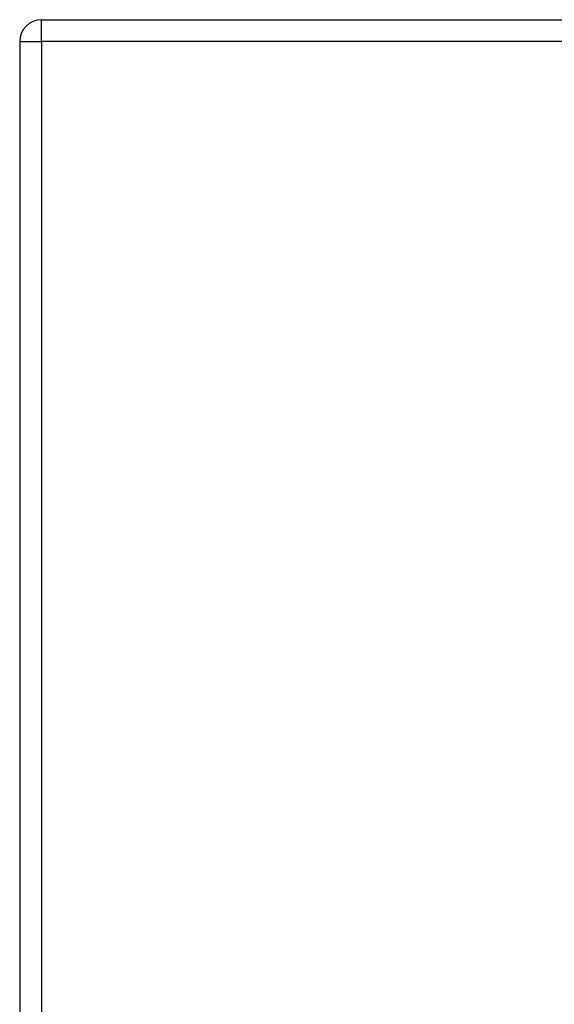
# Model space of a CAD drawing. Header units: inches. Extents: x 7 to 228, y 17 to 114.
# Tile 94 of 143: x 74.79 to 77.22, y 70.57 to 75.05. Entities that reach past the tile are written whole.
import ezdxf

# ---------------------------------------------------------------- set-up
doc = ezdxf.new("R2010")
doc.units = ezdxf.units.IN
doc.header["$MEASUREMENT"] = 0
doc.layers.add('Visible Edges(ANSI)', color=7, linetype='Continuous', lineweight=25)
doc.layers.add('Visible Tangent Edges(ANSI)', color=7, linetype='Continuous', lineweight=25)

msp = doc.modelspace()

# ---------------------------------------------------------------- linework, layer by layer
at = {"layer": 'Visible Edges(ANSI)'}
for p, q in [((74.8849, 75.0513), (122.4899, 75.0513)), ((74.7859, 74.9523), (74.7859, 57.2323))]:
    msp.add_line(p, q, dxfattribs=at)
msp.add_arc((74.8849, 74.9523), 0.099, 90, 180, dxfattribs=at)
at = {"layer": 'Visible Tangent Edges(ANSI)'}
for p, q in [((74.8849, 74.9523), (74.8849, 75.0513)), ((74.7859, 74.9523), (74.8849, 74.9523)), ((122.4899, 74.9523), (74.8849, 74.9523)), ((74.8849, 74.9523), (74.8849, 57.2323))]:
    msp.add_line(p, q, dxfattribs=at)

doc.saveas('drawing.dxf')
